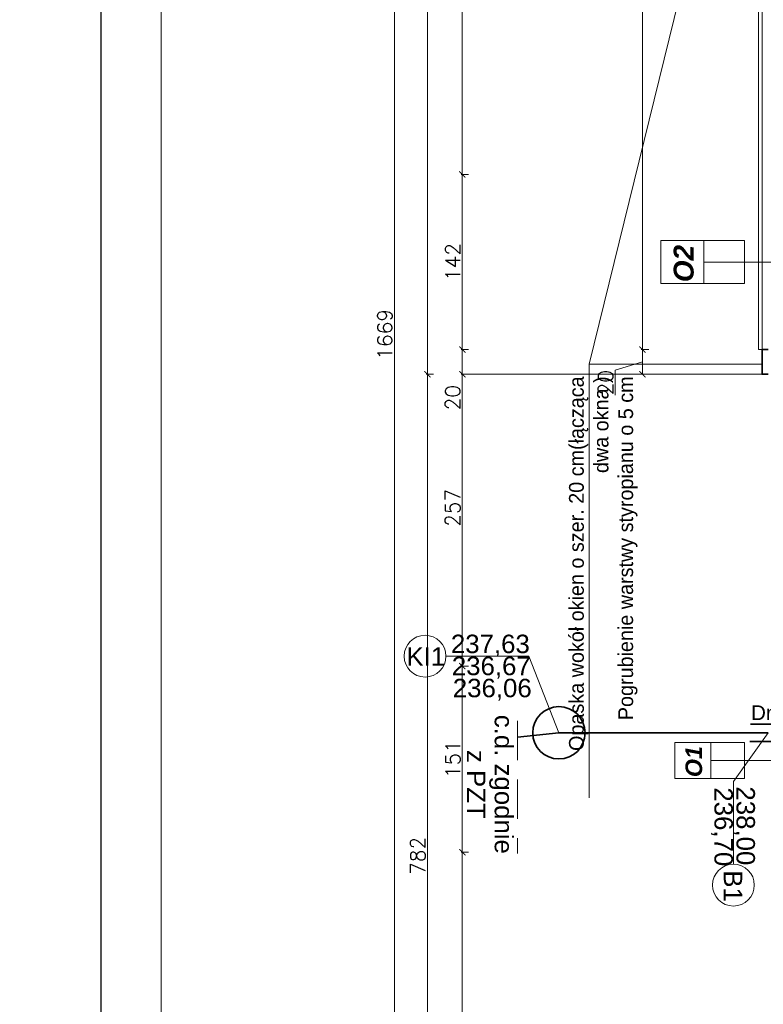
# Model space of a CAD drawing. Header units: millimetres. Extents: x -740 to 33545, y 5178 to 22494.
# Tile 75 of 250: x 8259 to 8863, y 10010 to 10810. Entities that reach past the tile are written whole.
import ezdxf
from ezdxf.lldxf.tags import DXFTag

# ---------------------------------------------------------------- set-up
doc = ezdxf.new("R2010")
doc.units = ezdxf.units.MM
doc.header["$MEASUREMENT"] = 0
doc.linetypes.add('DASHED2', pattern=[9.525, 6.35, -3.175])
doc.layers.get('Defpoints').update_dxf_attribs({"color": 252})
for name, color, linetype, lineweight in [('_IS_EKO_KS_inst_zew', 30, 'Continuous', 35), ('_IS_EKO_KS_opis', 7, 'Continuous', 15), ('_IS_EKO_KS_podposadzkowa', 86, 'Continuous', 35), ('_IS_EKO_opis', 7, 'Continuous', 18), ('A_izolacja', 252, 'Continuous', 9), ('A_opisy', 252, 'Continuous', 15), ('l.przerywana', 252, 'ICAD_ISO03W100', 5), ('l.widokowa', 252, 'Continuous', 15), ('wymiarowanie', 252, 'Continuous', 9)]:
    doc.layers.add(name, color=color, linetype=linetype, lineweight=lineweight)
doc.layers.add('a3', color=252, linetype='Continuous', lineweight=30, plot=False)
doc.styles.add('Arial_1', font='arial.ttf')
doc.styles.add('ARIALL', font='GOTHIC.TTF', dxfattribs={"height": 40})
doc.styles.add('ROMANS', font='romans')
doc.styles.add('styl2', font='simplex.shx')
tags = doc.linetypes.add('ICAD_ISO03W100', pattern=[30, 12, -18]).pattern_tags.tags
tags[6:7] = [DXFTag(74, 4), DXFTag(75, 0), DXFTag(340, '0'), DXFTag(46, 1.0), DXFTag(50, 0.0), DXFTag(44, 0.0), DXFTag(45, 0.0)]
tags[4:5] = [DXFTag(74, 4), DXFTag(75, 0), DXFTag(340, '0'), DXFTag(46, 1.0), DXFTag(50, 0.0), DXFTag(44, 0.0), DXFTag(45, 0.0)]
doc.dimstyles.new('Skala 1-50', dxfattribs={"dimtxt": 12, "dimasz": 5, "dimexe": 1, "dimexo": 1, "dimgap": 1.5, "dimtad": 1, "dimdec": 1, "dimrnd": 0.5, "dimtxsty": 'styl2', "dimblk": 'ARCHTICK', "dimcen": 5, "dimadec": 0, "dimazin": 0, "dimtfac": 1, "dimtdec": 1, "dimtmove": 1, "dimatfit": 3, "dimldrblk": 'ARCHTICK', "dimfxl": 0, "dimlwd": -1, "dimlwe": -1, "dimarcsym": 0})

# ---------------------------------------------------------------- blocks, each defined once
blk = doc.blocks.new('_ArchTick')
at = {"color": 0, "linetype": 'ByBlock', "const_width": 0.15}
blk.add_lwpolyline([(-0.5, -0.5), (0.5, 0.5)], dxfattribs=at)
blk = doc.blocks.new('*D1895')
at = {"layer": 'Defpoints', "color": 0}
for p in [(8765.14, 10541.8), (8862.19, 10541.8), (8862.19, 10521.8)]:
    blk.add_point(p, dxfattribs=at)
at = {"layer": 'wymiarowanie', "color": 0}
for p, q in [((8770.14, 10541.8), (8764.14, 10541.8)), ((8765.14, 10521.8), (8765.14, 10541.8)), ((8742.99, 10525.15), (8765.14, 10531.8)), ((8742.99, 10504.68), (8742.99, 10525.15)), ((8770.14, 10521.8), (8764.14, 10521.8))]:
    blk.add_line(p, q, dxfattribs=at)
at = {"layer": 'wymiarowanie', "color": 0, "xscale": 5, "yscale": 5, "zscale": 5}
for p, rotation in [((8765.14, 10541.8), 90), ((8765.14, 10521.8), 270)]:
    blk.add_blockref('_ArchTick', p, dxfattribs=dict(at, rotation=rotation))
at = {"layer": 'wymiarowanie', "color": 0, "insert": (8735.19, 10514.92), "char_height": 12, "attachment_point": 5, "rotation": 90, "style": 'styl2'}
blk.add_mtext('20', dxfattribs=at)
blk = doc.blocks.new('*D1896')
at = {"layer": 'Defpoints', "color": 0}
for p in [(8765.14, 11234.3), (8862.19, 11234.3), (8775.14, 10541.8)]:
    blk.add_point(p, dxfattribs=at)
at = {"layer": 'wymiarowanie', "color": 0}
for p, q in [((8770.14, 11234.3), (8764.14, 11234.3)), ((8765.14, 10541.8), (8765.14, 11234.3)), ((8770.14, 10541.8), (8764.14, 10541.8))]:
    blk.add_line(p, q, dxfattribs=at)
at = {"layer": 'wymiarowanie', "color": 0, "xscale": 5, "yscale": 5, "zscale": 5}
for p, rotation in [((8765.14, 11234.3), 90), ((8765.14, 10541.8), 270)]:
    blk.add_blockref('_ArchTick', p, dxfattribs=dict(at, rotation=rotation))
at = {"layer": 'wymiarowanie', "color": 0, "insert": (8756.79, 10888.05), "char_height": 12, "attachment_point": 5, "rotation": 90, "style": 'styl2'}
blk.add_mtext('692,5', dxfattribs=at)
blk = doc.blocks.new('*D2061')
at = {"layer": 'Defpoints', "color": 0}
for p in [(8618.8, 10133.59), (8867.19, 10133.59), (8887.19, 9739.58)]:
    blk.add_point(p, dxfattribs=at)
at = {"layer": 'wymiarowanie', "color": 0}
for p, q in [((8623.8, 10133.59), (8617.8, 10133.59)), ((8618.8, 9739.58), (8618.8, 10133.59)), ((8623.8, 9739.58), (8617.8, 9739.58))]:
    blk.add_line(p, q, dxfattribs=at)
at = {"layer": 'wymiarowanie', "color": 0, "xscale": 5, "yscale": 5, "zscale": 5}
for p, rotation in [((8618.8, 10133.59), 90), ((8618.8, 9739.58), 270)]:
    blk.add_blockref('_ArchTick', p, dxfattribs=dict(at, rotation=rotation))
at = {"layer": 'wymiarowanie', "color": 0, "insert": (8611, 9936.59), "char_height": 12, "attachment_point": 5, "rotation": 90, "style": 'styl2'}
blk.add_mtext('394', dxfattribs=at)
blk = doc.blocks.new('*D2062')
at = {"layer": 'Defpoints', "color": 0}
for p in [(8618.8, 10541.8), (8860.69, 10541.8), (8862.19, 10521.8)]:
    blk.add_point(p, dxfattribs=at)
at = {"layer": 'wymiarowanie', "color": 0}
for p, q in [((8623.8, 10541.8), (8617.8, 10541.8)), ((8618.8, 10521.8), (8618.8, 10541.8)), ((8623.8, 10521.8), (8617.8, 10521.8)), ((8618.8, 10521.8), (8618.8, 10492.46))]:
    blk.add_line(p, q, dxfattribs=at)
at = {"layer": 'wymiarowanie', "color": 0, "xscale": 5, "yscale": 5, "zscale": 5}
for p, rotation in [((8618.8, 10541.8), 90), ((8618.8, 10521.8), 270)]:
    blk.add_blockref('_ArchTick', p, dxfattribs=dict(at, rotation=rotation))
at = {"layer": 'wymiarowanie', "color": 0, "insert": (8611, 10502.7), "char_height": 12, "attachment_point": 5, "rotation": 90, "style": 'styl2'}
blk.add_mtext('20', dxfattribs=at)
blk = doc.blocks.new('*D2063')
at = {"layer": 'Defpoints', "color": 0}
for p in [(8618.8, 10284.84), (8887.19, 10284.84), (8860.69, 10133.59)]:
    blk.add_point(p, dxfattribs=at)
at = {"layer": 'wymiarowanie', "color": 0}
for p, q in [((8623.8, 10284.84), (8617.8, 10284.84)), ((8618.8, 10133.59), (8618.8, 10284.84)), ((8623.8, 10133.59), (8617.8, 10133.59))]:
    blk.add_line(p, q, dxfattribs=at)
at = {"layer": 'wymiarowanie', "color": 0, "xscale": 5, "yscale": 5, "zscale": 5}
for p, rotation in [((8618.8, 10284.84), 90), ((8618.8, 10133.59), 270)]:
    blk.add_blockref('_ArchTick', p, dxfattribs=dict(at, rotation=rotation))
at = {"layer": 'wymiarowanie', "color": 0, "insert": (8611.15, 10209.21), "char_height": 12, "attachment_point": 5, "rotation": 90, "style": 'styl2'}
blk.add_mtext('151', dxfattribs=at)
blk = doc.blocks.new('*D2064')
at = {"layer": 'Defpoints', "color": 0}
for p in [(8618.8, 10541.8), (8867.19, 10541.8), (8887.19, 10284.84)]:
    blk.add_point(p, dxfattribs=at)
at = {"layer": 'wymiarowanie', "color": 0}
for p, q in [((8623.8, 10541.8), (8617.8, 10541.8)), ((8618.8, 10284.84), (8618.8, 10541.8)), ((8623.8, 10284.84), (8617.8, 10284.84))]:
    blk.add_line(p, q, dxfattribs=at)
at = {"layer": 'wymiarowanie', "color": 0, "xscale": 5, "yscale": 5, "zscale": 5}
for p, rotation in [((8618.8, 10541.8), 90), ((8618.8, 10284.84), 270)]:
    blk.add_blockref('_ArchTick', p, dxfattribs=dict(at, rotation=rotation))
at = {"layer": 'wymiarowanie', "color": 0, "insert": (8611, 10413.32), "char_height": 12, "attachment_point": 5, "rotation": 90, "style": 'styl2'}
blk.add_mtext('257', dxfattribs=at)
blk = doc.blocks.new('*D2065')
at = {"layer": 'Defpoints', "color": 0}
for p in [(8618.8, 10684.04), (8877.19, 10684.04), (8867.19, 10541.8)]:
    blk.add_point(p, dxfattribs=at)
at = {"layer": 'wymiarowanie', "color": 0}
for p, q in [((8623.8, 10684.04), (8617.8, 10684.04)), ((8618.8, 10541.8), (8618.8, 10684.04)), ((8623.8, 10541.8), (8617.8, 10541.8))]:
    blk.add_line(p, q, dxfattribs=at)
at = {"layer": 'wymiarowanie', "color": 0, "xscale": 5, "yscale": 5, "zscale": 5}
for p, rotation in [((8618.8, 10684.04), 90), ((8618.8, 10541.8), 270)]:
    blk.add_blockref('_ArchTick', p, dxfattribs=dict(at, rotation=rotation))
at = {"layer": 'wymiarowanie', "color": 0, "insert": (8611.15, 10612.92), "char_height": 12, "attachment_point": 5, "rotation": 90, "style": 'styl2'}
blk.add_mtext('142', dxfattribs=at)
blk = doc.blocks.new('*D2067')
at = {"layer": 'Defpoints', "color": 0}
for p in [(8618.8, 11092.05), (8873.23, 11092.05), (8872.54, 10684.04)]:
    blk.add_point(p, dxfattribs=at)
at = {"layer": 'wymiarowanie', "color": 0}
for p, q in [((8623.8, 11092.05), (8617.8, 11092.05)), ((8618.8, 10684.04), (8618.8, 11092.05)), ((8623.8, 10684.04), (8617.8, 10684.04))]:
    blk.add_line(p, q, dxfattribs=at)
at = {"layer": 'wymiarowanie', "color": 0, "xscale": 5, "yscale": 5, "zscale": 5}
for p, rotation in [((8618.8, 11092.05), 90), ((8618.8, 10684.04), 270)]:
    blk.add_blockref('_ArchTick', p, dxfattribs=dict(at, rotation=rotation))
at = {"layer": 'wymiarowanie', "color": 0, "insert": (8611, 10888.05), "char_height": 12, "attachment_point": 5, "rotation": 90, "style": 'styl2'}
blk.add_mtext('408', dxfattribs=at)
blk = doc.blocks.new('*D2072')
at = {"layer": 'Defpoints', "color": 0}
for p in [(8618.8, 11254.3), (8590.44, 10521.8), (8618.8, 10521.8)]:
    blk.add_point(p, dxfattribs=at)
at = {"layer": 'wymiarowanie', "color": 0}
for p, q in [((8595.44, 11254.3), (8589.44, 11254.3)), ((8590.44, 11254.3), (8590.44, 10521.8)), ((8595.44, 10521.8), (8589.44, 10521.8))]:
    blk.add_line(p, q, dxfattribs=at)
at = {"layer": 'wymiarowanie', "color": 0, "xscale": 5, "yscale": 5, "zscale": 5}
for p, rotation in [((8590.44, 11254.3), 90), ((8590.44, 10521.8), 270)]:
    blk.add_blockref('_ArchTick', p, dxfattribs=dict(at, rotation=rotation))
at = {"layer": 'wymiarowanie', "color": 0, "insert": (8582.09, 10888.05), "char_height": 12, "attachment_point": 5, "rotation": 90, "style": 'styl2'}
blk.add_mtext('732,5', dxfattribs=at)
blk = doc.blocks.new('*D2073')
at = {"layer": 'Defpoints', "color": 0}
for p in [(8618.8, 10521.8), (8590.44, 9739.58), (8623.8, 9739.58)]:
    blk.add_point(p, dxfattribs=at)
at = {"layer": 'wymiarowanie', "color": 0}
for p, q in [((8595.44, 10521.8), (8589.44, 10521.8)), ((8590.44, 10521.8), (8590.44, 9739.58)), ((8595.44, 9739.58), (8589.44, 9739.58))]:
    blk.add_line(p, q, dxfattribs=at)
at = {"layer": 'wymiarowanie', "color": 0, "xscale": 5, "yscale": 5, "zscale": 5}
for p, rotation in [((8590.44, 10521.8), 90), ((8590.44, 9739.58), 270)]:
    blk.add_blockref('_ArchTick', p, dxfattribs=dict(at, rotation=rotation))
at = {"layer": 'wymiarowanie', "color": 0, "insert": (8582.64, 10130.69), "char_height": 12, "attachment_point": 5, "rotation": 90, "style": 'styl2'}
blk.add_mtext('782', dxfattribs=at)
blk = doc.blocks.new('*D2076')
at = {"layer": 'Defpoints', "color": 0}
for p in [(8563.67, 11388.7), (8595.44, 11388.7), (8595.44, 9719.58)]:
    blk.add_point(p, dxfattribs=at)
at = {"layer": 'wymiarowanie', "color": 0}
for p, q in [((8568.67, 11388.7), (8562.67, 11388.7)), ((8563.67, 9719.58), (8563.67, 11388.7)), ((8568.67, 9719.58), (8562.67, 9719.58))]:
    blk.add_line(p, q, dxfattribs=at)
at = {"layer": 'wymiarowanie', "color": 0, "xscale": 5, "yscale": 5, "zscale": 5}
for p, rotation in [((8563.67, 11388.7), 90), ((8563.67, 9719.58), 270)]:
    blk.add_blockref('_ArchTick', p, dxfattribs=dict(at, rotation=rotation))
at = {"layer": 'wymiarowanie', "color": 0, "insert": (8555.87, 10554.14), "char_height": 12, "attachment_point": 5, "rotation": 90, "style": 'styl2'}
blk.add_mtext('1669', dxfattribs=at)

msp = doc.modelspace()

# ---------------------------------------------------------------- linework, layer by layer
at = {"layer": '_IS_EKO_KS_inst_zew', "ltscale": 15}
msp.add_line((8697.19, 10230.58), (8663.51, 10226.98), dxfattribs=at)
msp.add_circle((8697.19, 10230.58), 21.25, dxfattribs=at)
at = {"layer": '_IS_EKO_KS_opis', "ltscale": 0.5}
for p, q in [((8672.72, 10292.82), (8605.54, 10292.82)), ((8672.72, 10292.82), (8697.19, 10230.58)), ((8838.92, 10191.06), (8867.19, 10230.58)), ((8838.92, 10123.88), (8838.92, 10191.06))]:
    msp.add_line(p, q, dxfattribs=at)
for centre in [(8588.57, 10292.82), (8838.92, 10106.91)]:
    msp.add_circle(centre, 16.97, dxfattribs=at)
at = {"layer": '_IS_EKO_KS_podposadzkowa', "color": 0, "ltscale": 0.5}
for p, q in [((8852.71, 10237.57), (8931.77, 10237.57)), ((8852.12, 10223.58), (8931.18, 10223.58))]:
    msp.add_line(p, q, dxfattribs=at)
at = {"layer": '_IS_EKO_KS_podposadzkowa'}
msp.add_line((8867.19, 10230.58), (8697.19, 10230.58), dxfattribs=at)
at = {"layer": '_IS_EKO_opis', "linetype": 'DASHED2', "ltscale": 5}
msp.add_line((8663.51, 10240.22), (8663.51, 10132.72), dxfattribs=at)
at = {"layer": 'a3'}
msp.add_lwpolyline([(13075.31, 8867.94), (13075.31, 11837.94), (8325.31, 11837.94), (8325.31, 8867.94), (13075.31, 8867.94)], dxfattribs=at)
at = {"layer": 'A_izolacja', "lineweight": 35}
msp.add_lwpolyline([(8867.19, 10541.8), (8865.19, 10541.8), (8862.19, 10541.8), (8862.19, 10521.8), (8867.19, 10521.8)], dxfattribs=at)
at = {"layer": 'A_opisy'}
for p, q in [((8820.45, 10612.92), (8953.92, 10612.92)), ((8820.45, 10208.21), (8953.92, 10208.21))]:
    msp.add_line(p, q, dxfattribs=at)
at = {"layer": 'A_opisy', "ltscale": 0.3}
for points in [[(8779.91, 10595.39), (8814.97, 10595.39), (8814.97, 10630.45), (8779.91, 10630.45)], [(8814.97, 10630.45), (8847.84, 10630.45), (8847.84, 10612.92), (8814.97, 10612.92)], [(8814.97, 10612.92), (8847.84, 10612.92), (8847.84, 10595.39), (8814.97, 10595.39)], [(8791.24, 10193.61), (8820.45, 10193.61), (8820.45, 10222.82), (8791.24, 10222.82)], [(8820.45, 10222.82), (8847.84, 10222.82), (8847.84, 10208.21), (8820.45, 10208.21)], [(8820.45, 10208.21), (8847.84, 10208.21), (8847.84, 10193.61), (8820.45, 10193.61)]]:
    msp.add_lwpolyline(points, close=True, dxfattribs=at)
at = {"layer": 'l.przerywana', "ltscale": 0.3}
msp.add_line((8862.19, 11092.25), (8862.19, 10541.8), dxfattribs=at)
at = {"layer": 'l.widokowa'}
msp.add_lwpolyline([(8862.19, 11092.25), (8859.19, 11092.25), (8859.19, 10541.8), (8862.19, 10541.8)], dxfattribs=at)
at = {"layer": 'wymiarowanie'}
for p, q in [((8721.78, 10529.93), (8862.19, 11100.39)), ((8721.78, 10529.93), (8721.78, 10177.74)), ((8862.19, 10529.93), (8721.78, 10529.93))]:
    msp.add_line(p, q, dxfattribs=at)
at = {"layer": 'wymiarowanie', "linetype": 'ICAD_ISO03W100', "ltscale": 0.2}
msp.add_line((8623.8, 10521.8), (8862.19, 10521.8), dxfattribs=at)
at = {"layer": 'wymiarowanie'}
msp.add_lwpolyline([(13026.2, 8917.05), (13026.2, 11788.83), (8374.42, 11788.83), (8374.42, 8917.05)], close=True, dxfattribs=at)

# ---------------------------------------------------------------- texts
at = {"layer": '_IS_EKO_KS_opis', "style": 'Arial_1'}
msp.add_text('Dn160PVC', height=12, dxfattribs=at).set_placement((8853.18, 10240.92))
at = {"layer": '_IS_EKO_opis', "style": 'Arial_1'}
for s, p in [('237,63', (8609.52, 10295.31)), ('KI1', (8573.42, 10285.01)), ('236,67', (8610.3, 10277.4)), ('236,06', (8611.09, 10259.48))]:
    msp.add_text(s, height=15, dxfattribs=at).set_placement(p)
for s, p in [('236,70', (8823.5, 10186.3)), ('238,00', (8841.41, 10187.08)), ('B1', (8831.11, 10118.93))]:
    msp.add_text(s, height=15, rotation=270, dxfattribs=at).set_placement(p)
at = {"layer": '_IS_EKO_opis', "insert": (8641.34, 10188.75), "char_height": 15, "width": 156.0871, "attachment_point": 5, "rotation": 270, "line_spacing_factor": 0.9, "style": 'Arial_1'}
msp.add_mtext('c.d. zgodnie \\Pz PZT', dxfattribs=at)
at = {"layer": 'A_opisy', "ltscale": 0.3, "attachment_point": 9, "rotation": 90, "style": 'ARIALL'}
for s, insert, char_height, width in [('{\\fArial|b1|i1|c238|p34;O2}', (8806.83, 10626.78), 16.2, 109.7533), ('{\\fArial|b1|i1|c238|p34;O1}', (8813.67, 10219.77), 13.5, 91.4611)]:
    msp.add_mtext(s, dxfattribs=dict(at, insert=insert, char_height=char_height, width=width))
at = {"layer": 'wymiarowanie', "char_height": 12, "width": 621.5287, "attachment_point": 1}
for s, insert in [('\\pi621.52874;{\\fCentury Gothic|b0|i0|c238|p34;}\\P{\\fCentury Gothic|b0|i0|c238|p34;Daszek szklany systemowy o wym. 200 x 120 cm wykonany ze szkła }{\\fCentury Gothic|b0|i0|c238|p34;bezpiecznego 6.6.3 ESG/VSG}\\P{\\fCentury Gothic|b0|i0|c238|p34;mocowany na wspornikach w konstrukcji stalowej }\\P{\\fCentury Gothic|b0|i0|c238|p34;ocynkowancy i malowanych proszkowo w kolorze RAL 7016}', (2065.54, 10895.53)), ('\\pi202.60874;{\\fCentury Gothic|b0|i0|c238|p34;Pokrycie dachowe projektowana blachodachówka}\\P\\pi470.78474;{\\fCentury Gothic|b0|i0|c238|p34;w kolorze RAL 7016}', (5416.61, 10685.24)), ('\\pi279.30074;{\\fCentury Gothic|b0|i0|c238|p34;Obróbki blacharskie, parapety zewnętrzne}\\P\\pi223.76474;{\\fCentury Gothic|b0|i0|c238|p34; z blachy stalowej powlekanej w kolorze RAL 7016}', (5416.61, 10594.58)), ('\\pi75.04874;{\\fCentury Gothic|b0|i0|c238|p34;Gzyms okapowy: warstwa tynkarska - wyprawa dekoracyjna z tynku }\\pi74.52074;{\\fCentury Gothic|b0|i0|c238|p34;silikonowego o strukturze baranka o uziarnieniu 1,5 lub 2mm; kolor wg }\\pi75.55274;{\\fCentury Gothic|b0|i0|c238|p34;NCS:S4000-N}\\P\\pi304.86074;{\\fCentury Gothic|b0|i0|c238|p34;grubość styropianu 20 cm+5 cm + 5 cm}\\P\\pi621.52874;{\\fCentury Gothic|b0|i0|c238|p34; }', (5416.61, 10500.81)), ('\\pi11.65274;{\\fCentury Gothic|b0|i0|c238|p34;Warstwa tynkarska - wyprawa dekoracyjna z tynku silikonowego o strukturze }\\pi12.21674;{\\fCentury Gothic|b0|i0|c238|p34;baranka o uziarnieniu 1,5 lub 2mm; kolor wg NCS:S1002-G50Y}\\P\\pi419.66474;{\\fCentury Gothic|b0|i0|c238|p34;grubość styropianu 20cm}\\P\\pi621.52874;{\\fCentury Gothic|b0|i0|c238|p34; }', (5416.61, 10370.91)), ('\\pi244.71674;{\\fCentury Gothic|b0|i0|c238|p34;Wymieniana stolarka okienna w kolorze białym}', (5416.61, 10288.99)), ('\\pi452.88074;{\\fCentury Gothic|b0|i0|c238|p34;Parapety zewnętrzne}\\P\\pi223.76474;{\\fCentury Gothic|b0|i0|c238|p34; z blachy stalowej powlekanej w kolorze RAL 7016}', (5416.61, 10228.95)), ('\\pi463.76474;{\\fCentury Gothic|b0|i0|c238|p34;Obróbka cokołowa}\\P\\pi223.76474;{\\fCentury Gothic|b0|i0|c238|p34; z blachy stalowej powlekanej w kolorze RAL 7016}', (5416.61, 10130.15))]:
    msp.add_mtext(s, dxfattribs=dict(at, insert=insert))
at = {"layer": 'wymiarowanie', "linetype": 'Continuous', "insert": (8705.43, 10520.03), "char_height": 12, "width": 327.6277, "attachment_point": 3, "rotation": 90, "style": 'ROMANS'}
msp.add_mtext('{\\fCentury Gothic|b0|i0|c238|p0;Opaska wokół okien o szer. 20 }{\\fCentury Gothic|b0|i0|c238|p0;cm(łącząca dwa okna )}\\P{\\fCentury Gothic|b0|i0|c238|p0;Pogrubienie warstwy styropianu o 5 cm }', dxfattribs=at)

# ---------------------------------------------------------------- dimensions: what is measured, and where the dimension line sits
at = {"layer": 'wymiarowanie'}
for base, p1, p2, picture, middle in [((8563.67, 11388.7), (8595.44, 9719.58), (8595.44, 11388.7), '*D2076', (8555.87, 10554.14)), ((8590.44, 10521.8), (8618.8, 11254.3), (8618.8, 10521.8), '*D2072', (8582.09, 10888.05)), ((8765.14, 11234.3), (8775.14, 10541.8), (8862.19, 11234.3), '*D1896', (8756.79, 10888.05)), ((8618.8, 11092.05), (8872.54, 10684.04), (8873.23, 11092.05), '*D2067', (8611, 10888.05)), ((8618.8, 10684.04), (8867.19, 10541.8), (8877.19, 10684.04), '*D2065', (8611.15, 10612.92)), ((8618.8, 10541.8), (8887.19, 10284.84), (8867.19, 10541.8), '*D2064', (8611, 10413.32)), ((8765.14, 10541.8), (8862.19, 10521.8), (8862.19, 10541.8), '*D1895', (8735.19, 10523.65)), ((8590.44, 9739.58), (8618.8, 10521.8), (8623.8, 9739.58), '*D2073', (8582.64, 10130.69)), ((8618.8028, 10284.8362), (8860.6855, 10133.5896), (8887.1855, 10284.8362), '*D2063', (8611.1528, 10209.2129)), ((8618.8, 10133.59), (8887.19, 9739.58), (8867.19, 10133.59), '*D2061', (8611, 9936.59))]:
    dim = msp.add_linear_dim(base=base, p1=p1, p2=p2, angle=90, dimstyle='Skala 1-50', dxfattribs=at)
    dim.commit()
    dim.dimension.update_dxf_attribs({"geometry": picture, "text_midpoint": middle})
dim = msp.add_linear_dim(base=(8618.8, 10541.8), p1=(8862.19, 10521.8), p2=(8860.69, 10541.8), angle=90, dimstyle='Skala 1-50', dxfattribs=at)
dim.commit()
dim.dimension.update_dxf_attribs({"geometry": '*D2062', "text_midpoint": (8618.8, 10502.7), "dimtype": 160})

doc.saveas('drawing.dxf')
